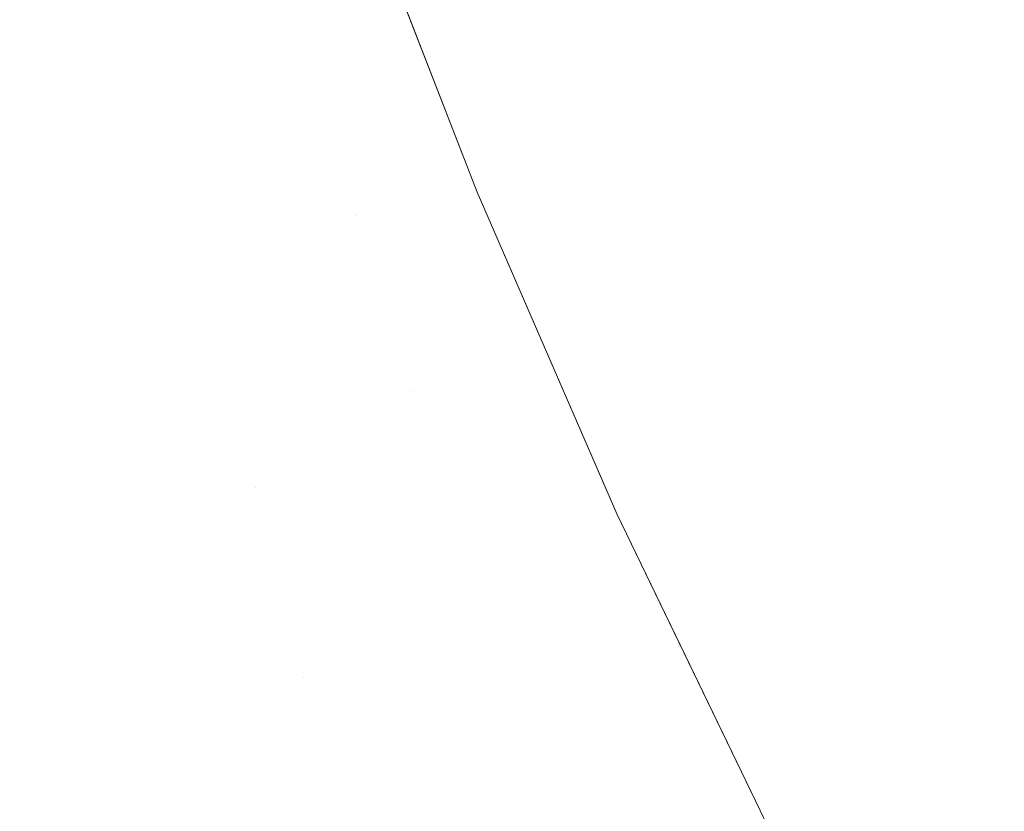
# Model space of a CAD drawing. Header units: centimetres. Extents: x -21.6 to 22.7, y 3.4 to 5.2.
# Tile 117 of 256: x -6.7031 to -6.6788, y 3.7963 to 3.8159. Entities that reach past the tile are written whole.
import ezdxf

# ---------------------------------------------------------------- set-up
doc = ezdxf.new("R2010")
doc.units = ezdxf.units.CM
doc.header["$LTSCALE"] = 2.54
doc.layers.add('Lucido design-1', color=7, linetype='Continuous')

# ---------------------------------------------------------------- blocks, each defined once
blk = doc.blocks.new('Gruppo-4-1')
at = {"color": 7, "linetype": 'Continuous', "lineweight": 9}
blk.add_3dface([(-21.503423, 5.100212, -1872.215514), (-21.503423, 3.500212, -1872.215514), (22.630348, 3.500212, -1872.215514), (22.630348, 5.100212, -1872.215514)], dxfattribs=at)
for points, invisible_edges in [([(-6.692328, 3.812521, -1872.920311), (-6.692397, 3.81248, -1872.921959), (-6.69548, 3.820539, -1872.921959), (-6.69541, 3.820576, -1872.920311)], 15), ([(-6.69541, 3.820576, -1872.920311), (-6.69536, 3.820602, -1872.918688), (-6.692279, 3.812549, -1872.918688), (-6.692328, 3.812521, -1872.920311)], 15), ([(-6.692251, 3.812566, -1872.917089), (-6.692279, 3.812549, -1872.918688), (-6.69536, 3.820602, -1872.918688), (-6.695331, 3.820617, -1872.917089)], 15), ([(-6.692251, 3.812566, -1872.917089), (-6.695331, 3.820617, -1872.917089), (-6.695036, 3.819833, -1872.915514)], 11), ([(-6.695303, 3.820631, -1872.713294), (-6.695246, 3.820661, -1872.711056), (-6.692168, 3.812615, -1872.711056), (-6.692223, 3.812582, -1872.713294)], 15), ([(-6.695036, 3.819833, -1872.715514), (-6.695303, 3.820631, -1872.713294), (-6.692223, 3.812582, -1872.713294)], 11), ([(-6.692073, 3.81267, -1872.7088), (-6.692168, 3.812615, -1872.711056), (-6.695246, 3.820661, -1872.711056), (-6.69515, 3.820711, -1872.7088)], 15), ([(-6.692073, 3.81267, -1872.7088), (-6.69515, 3.820711, -1872.7088), (-6.693524, 3.816774, -1872.706529)], 11), ([(-6.69274, 3.812279, -1872.927046), (-6.692903, 3.812184, -1872.928788), (-6.695997, 3.820269, -1872.928788), (-6.695831, 3.820356, -1872.927046)], 15), ([(-6.695831, 3.820356, -1872.927046), (-6.69569, 3.82043, -1872.925326), (-6.692602, 3.81236, -1872.925326), (-6.69274, 3.812279, -1872.927046)], 15), ([(-6.692488, 3.812427, -1872.923631), (-6.692602, 3.81236, -1872.925326), (-6.69569, 3.82043, -1872.925326), (-6.695574, 3.82049, -1872.923631)], 15), ([(-6.695574, 3.82049, -1872.923631), (-6.69548, 3.820539, -1872.921959), (-6.692397, 3.81248, -1872.921959), (-6.692488, 3.812427, -1872.923631)], 15), ([(-6.693092, 3.812073, -1872.930554), (-6.693307, 3.811947, -1872.932342), (-6.696409, 3.820054, -1872.932342), (-6.696189, 3.820169, -1872.930554)], 15), ([(-6.696189, 3.820169, -1872.930554), (-6.695997, 3.820269, -1872.928788), (-6.692903, 3.812184, -1872.928788), (-6.693092, 3.812073, -1872.930554)], 15), ([(-6.693551, 3.811804, -1872.934153), (-6.693824, 3.811644, -1872.935985), (-6.696937, 3.819779, -1872.935985), (-6.696658, 3.819924, -1872.934153)], 15), ([(-6.696658, 3.819924, -1872.934153), (-6.696409, 3.820054, -1872.932342), (-6.693307, 3.811947, -1872.932342), (-6.693551, 3.811804, -1872.934153)], 15), ([(-6.687815, 3.819935, -1872.676402), (-6.68629, 3.816062, -1872.676402), (-6.686996, 3.815648, -1872.678705), (-6.688529, 3.81954, -1872.678705)], 15), ([(-6.694127, 3.811466, -1872.937837), (-6.694462, 3.811269, -1872.939711), (-6.697588, 3.819439, -1872.939711), (-6.697246, 3.819617, -1872.937837)], 15), ([(-6.697246, 3.819617, -1872.937837), (-6.696937, 3.819779, -1872.935985), (-6.693824, 3.811644, -1872.935985), (-6.694127, 3.811466, -1872.937837)], 15), ([(-6.695036, 3.819833, -1872.915514), (-6.692225, 3.812578, -1872.915514), (-6.692251, 3.812566, -1872.917089)], 10), ([(-6.692225, 3.812578, -1872.915514), (-6.695036, 3.819833, -1872.915514), (-6.695036, 3.819833, -1872.715514), (-6.692225, 3.812578, -1872.715514)], 10), ([(-6.692223, 3.812582, -1872.713294), (-6.692225, 3.812578, -1872.715514), (-6.695036, 3.819833, -1872.715514)], 9), ([(-6.679528, 3.81537, -1872.662952), (-6.681089, 3.819113, -1872.662952), (-6.680064, 3.819714, -1872.660793), (-6.678515, 3.815999, -1872.660793)], 15), ([(-6.697963, 3.819243, -1872.941603), (-6.697588, 3.819439, -1872.939711), (-6.694462, 3.811269, -1872.939711), (-6.694829, 3.811054, -1872.941603)], 15), ([(-6.688529, 3.81954, -1872.678705), (-6.686996, 3.815648, -1872.678705), (-6.687656, 3.815261, -1872.681018), (-6.689195, 3.819171, -1872.681018)], 15), ([(-6.694829, 3.811054, -1872.941603), (-6.69523, 3.810819, -1872.943514), (-6.698372, 3.81903, -1872.943514), (-6.697963, 3.819243, -1872.941603)], 15), ([(-6.689195, 3.819171, -1872.681018), (-6.687656, 3.815261, -1872.681018), (-6.688269, 3.814902, -1872.683339), (-6.689815, 3.818828, -1872.683339)], 15), ([(-6.698817, 3.818797, -1872.945443), (-6.698372, 3.81903, -1872.943514), (-6.69523, 3.810819, -1872.943514), (-6.695666, 3.810563, -1872.945443)], 15), ([(-6.680498, 3.814768, -1872.665138), (-6.68207, 3.818538, -1872.665138), (-6.681089, 3.819113, -1872.662952), (-6.679528, 3.81537, -1872.662952)], 15), ([(-6.695666, 3.810563, -1872.945443), (-6.696138, 3.810286, -1872.947388), (-6.699299, 3.818546, -1872.947388), (-6.698817, 3.818797, -1872.945443)], 15), ([(-6.689815, 3.818828, -1872.683339), (-6.688269, 3.814902, -1872.683339), (-6.688836, 3.814569, -1872.685667), (-6.690388, 3.81851, -1872.685667)], 15), ([(-6.699819, 3.818275, -1872.949348), (-6.699299, 3.818546, -1872.947388), (-6.696138, 3.810286, -1872.947388), (-6.696648, 3.809987, -1872.949348)], 15), ([(-6.690388, 3.81851, -1872.685667), (-6.688836, 3.814569, -1872.685667), (-6.689358, 3.814263, -1872.687998), (-6.690915, 3.818218, -1872.687998)], 15), ([(-6.681423, 3.814194, -1872.66735), (-6.683005, 3.817989, -1872.66735), (-6.68207, 3.818538, -1872.665138), (-6.680498, 3.814768, -1872.665138)], 15), ([(-6.696648, 3.809987, -1872.949348), (-6.697196, 3.809666, -1872.951323), (-6.700378, 3.817983, -1872.951323), (-6.699819, 3.818275, -1872.949348)], 15), ([(-6.690915, 3.818218, -1872.687998), (-6.689358, 3.814263, -1872.687998), (-6.689834, 3.813984, -1872.690331), (-6.691397, 3.817952, -1872.690331)], 15), ([(-6.700978, 3.81767, -1872.953311), (-6.700378, 3.817983, -1872.951323), (-6.697196, 3.809666, -1872.951323), (-6.697784, 3.809321, -1872.953311)], 15), ([(-6.691397, 3.817952, -1872.690331), (-6.689834, 3.813984, -1872.690331), (-6.690265, 3.813731, -1872.692664), (-6.691832, 3.817711, -1872.692664)], 15), ([(-6.682303, 3.813647, -1872.669585), (-6.683896, 3.817467, -1872.669585), (-6.683005, 3.817989, -1872.66735), (-6.681423, 3.814194, -1872.66735)], 15), ([(-6.697784, 3.809321, -1872.953311), (-6.698412, 3.808952, -1872.955309), (-6.70162, 3.817335, -1872.955309), (-6.700978, 3.81767, -1872.953311)], 15), ([(-6.691832, 3.817711, -1872.692664), (-6.690265, 3.813731, -1872.692664), (-6.690652, 3.813504, -1872.694993), (-6.692223, 3.817494, -1872.694993)], 15), ([(-6.692223, 3.817494, -1872.694993), (-6.690652, 3.813504, -1872.694993), (-6.690995, 3.813303, -1872.697318), (-6.692569, 3.817302, -1872.697318)], 15), ([(-6.683138, 3.813129, -1872.67184), (-6.68474, 3.816972, -1872.67184), (-6.683896, 3.817467, -1872.669585), (-6.682303, 3.813647, -1872.669585)], 15), ([(-6.702304, 3.816978, -1872.957318), (-6.70162, 3.817335, -1872.955309), (-6.698412, 3.808952, -1872.955309), (-6.699083, 3.808559, -1872.957318)], 15), ([(-6.692569, 3.817302, -1872.697318), (-6.690995, 3.813303, -1872.697318), (-6.691294, 3.813127, -1872.699636), (-6.692872, 3.817135, -1872.699636)], 15), ([(-6.699083, 3.808559, -1872.957318), (-6.699797, 3.80814, -1872.959334), (-6.703033, 3.816597, -1872.959334), (-6.702304, 3.816978, -1872.957318)], 15), ([(-6.693132, 3.816991, -1872.701944), (-6.691551, 3.812977, -1872.701944), (-6.691766, 3.812851, -1872.704243), (-6.693349, 3.816871, -1872.704243)], 15), ([(-6.692872, 3.817135, -1872.699636), (-6.691294, 3.813127, -1872.699636), (-6.691551, 3.812977, -1872.701944), (-6.693132, 3.816991, -1872.701944)], 15), ([(-6.683928, 3.812639, -1872.674113), (-6.685538, 3.816503, -1872.674113), (-6.68474, 3.816972, -1872.67184), (-6.683138, 3.813129, -1872.67184)], 15), ([(-6.693349, 3.816871, -1872.704243), (-6.691766, 3.812851, -1872.704243), (-6.69194, 3.812749, -1872.706529), (-6.693524, 3.816774, -1872.706529)], 15), ([(-6.693524, 3.816774, -1872.706529), (-6.69194, 3.812749, -1872.706529), (-6.692073, 3.81267, -1872.7088)], 11), ([(-6.703806, 3.816194, -1872.961357), (-6.703033, 3.816597, -1872.959334), (-6.699797, 3.80814, -1872.959334), (-6.700555, 3.807696, -1872.961357)], 15), ([(-6.684671, 3.812178, -1872.676402), (-6.68629, 3.816062, -1872.676402), (-6.685538, 3.816503, -1872.674113), (-6.683928, 3.812639, -1872.674113)], 15), ([(-6.700555, 3.807696, -1872.961357), (-6.701358, 3.807225, -1872.963384), (-6.704626, 3.815766, -1872.963384), (-6.703806, 3.816194, -1872.961357)], 15), ([(-6.685369, 3.811745, -1872.678705), (-6.686996, 3.815648, -1872.678705), (-6.68629, 3.816062, -1872.676402), (-6.684671, 3.812178, -1872.676402)], 15), ([(-6.678515, 3.815999, -1872.660793), (-6.676873, 3.812275, -1872.660793), (-6.677874, 3.811618, -1872.662952), (-6.679528, 3.81537, -1872.662952)], 15), ([(-6.705493, 3.815313, -1872.965413), (-6.704626, 3.815766, -1872.963384), (-6.701358, 3.807225, -1872.963384), (-6.702208, 3.806726, -1872.965413)], 15), ([(-6.686021, 3.81134, -1872.681018), (-6.687656, 3.815261, -1872.681018), (-6.686996, 3.815648, -1872.678705), (-6.685369, 3.811745, -1872.678705)], 15), ([(-6.702208, 3.806726, -1872.965413), (-6.703105, 3.8062, -1872.967443), (-6.706409, 3.814835, -1872.967443), (-6.705493, 3.815313, -1872.965413)], 15), ([(-6.686627, 3.810964, -1872.683339), (-6.688269, 3.814902, -1872.683339), (-6.687656, 3.815261, -1872.681018), (-6.686021, 3.81134, -1872.681018)], 15), ([(-6.679528, 3.81537, -1872.662952), (-6.677874, 3.811618, -1872.662952), (-6.678832, 3.81099, -1872.665138), (-6.680498, 3.814768, -1872.665138)], 15), ([(-6.707373, 3.814332, -1872.96947), (-6.706409, 3.814835, -1872.967443), (-6.703105, 3.8062, -1872.967443), (-6.70405, 3.805646, -1872.96947)], 15), ([(-6.687188, 3.810616, -1872.685667), (-6.688836, 3.814569, -1872.685667), (-6.688269, 3.814902, -1872.683339), (-6.686627, 3.810964, -1872.683339)], 15), ([(-6.680498, 3.814768, -1872.665138), (-6.678832, 3.81099, -1872.665138), (-6.679746, 3.81039, -1872.66735), (-6.681423, 3.814194, -1872.66735)], 15), ([(-6.687704, 3.810296, -1872.687998), (-6.689358, 3.814263, -1872.687998), (-6.688836, 3.814569, -1872.685667), (-6.687188, 3.810616, -1872.685667)], 15), ([(-6.688175, 3.810003, -1872.690331), (-6.689834, 3.813984, -1872.690331), (-6.689358, 3.814263, -1872.687998), (-6.687704, 3.810296, -1872.687998)], 15), ([(-6.681423, 3.814194, -1872.66735), (-6.679746, 3.81039, -1872.66735), (-6.680616, 3.80982, -1872.669585), (-6.682303, 3.813647, -1872.669585)], 15), ([(-6.688601, 3.809739, -1872.692664), (-6.690265, 3.813731, -1872.692664), (-6.689834, 3.813984, -1872.690331), (-6.688175, 3.810003, -1872.690331)], 15), ([(-6.688983, 3.809502, -1872.694993), (-6.690652, 3.813504, -1872.694993), (-6.690265, 3.813731, -1872.692664), (-6.688601, 3.809739, -1872.692664)], 15), ([(-6.682303, 3.813647, -1872.669585), (-6.680616, 3.80982, -1872.669585), (-6.681441, 3.809279, -1872.67184), (-6.683138, 3.813129, -1872.67184)], 15), ([(-6.689618, 3.809108, -1872.699636), (-6.691294, 3.813127, -1872.699636), (-6.690995, 3.813303, -1872.697318), (-6.689322, 3.809291, -1872.697318)], 15), ([(-6.689322, 3.809291, -1872.697318), (-6.690995, 3.813303, -1872.697318), (-6.690652, 3.813504, -1872.694993), (-6.688983, 3.809502, -1872.694993)], 15), ([(-6.689872, 3.80895, -1872.701944), (-6.691551, 3.812977, -1872.701944), (-6.691294, 3.813127, -1872.699636), (-6.689618, 3.809108, -1872.699636)], 15), ([(-6.683138, 3.813129, -1872.67184), (-6.681441, 3.809279, -1872.67184), (-6.68222, 3.808767, -1872.674113), (-6.683928, 3.812639, -1872.674113)], 15), ([(-6.690256, 3.808711, -1872.706529), (-6.69194, 3.812749, -1872.706529), (-6.691766, 3.812851, -1872.704243), (-6.690085, 3.808818, -1872.704243)], 15), ([(-6.690085, 3.808818, -1872.704243), (-6.691766, 3.812851, -1872.704243), (-6.691551, 3.812977, -1872.701944), (-6.689872, 3.80895, -1872.701944)], 15), ([(-6.688777, 3.804466, -1872.917089), (-6.688805, 3.804448, -1872.918688), (-6.692279, 3.812549, -1872.918688), (-6.692251, 3.812566, -1872.917089)], 15), ([(-6.692251, 3.812566, -1872.917089), (-6.692225, 3.812578, -1872.915514), (-6.691856, 3.811626, -1872.915514)], 9), ([(-6.688777, 3.804466, -1872.917089), (-6.692251, 3.812566, -1872.917089), (-6.691856, 3.811626, -1872.915514)], 11), ([(-6.691856, 3.811626, -1872.715514), (-6.692225, 3.812578, -1872.715514), (-6.692223, 3.812582, -1872.713294)], 10), ([(-6.692225, 3.812578, -1872.715514), (-6.691856, 3.811626, -1872.715514), (-6.691856, 3.811626, -1872.915514), (-6.692225, 3.812578, -1872.915514)], 10), ([(-6.690537, 3.808537, -1872.713294), (-6.692223, 3.812582, -1872.713294), (-6.692168, 3.812615, -1872.711056), (-6.690482, 3.808572, -1872.711056)], 15), ([(-6.692223, 3.812582, -1872.713294), (-6.690537, 3.808537, -1872.713294), (-6.691856, 3.811626, -1872.715514)], 11), ([(-6.690482, 3.808572, -1872.711056), (-6.692168, 3.812615, -1872.711056), (-6.692073, 3.81267, -1872.7088), (-6.690389, 3.808629, -1872.7088)], 15), ([(-6.690389, 3.808629, -1872.7088), (-6.692073, 3.81267, -1872.7088), (-6.69194, 3.812749, -1872.706529), (-6.690256, 3.808711, -1872.706529)], 15), ([(-6.683928, 3.812639, -1872.674113), (-6.68222, 3.808767, -1872.674113), (-6.682955, 3.808285, -1872.676402), (-6.684671, 3.812178, -1872.676402)], 15), ([(-6.69274, 3.812279, -1872.927046), (-6.692602, 3.81236, -1872.925326), (-6.68912, 3.804241, -1872.925326), (-6.689255, 3.804153, -1872.927046)], 15), ([(-6.689009, 3.804314, -1872.923631), (-6.68912, 3.804241, -1872.925326), (-6.692602, 3.81236, -1872.925326), (-6.692488, 3.812427, -1872.923631)], 15), ([(-6.692488, 3.812427, -1872.923631), (-6.692397, 3.81248, -1872.921959), (-6.68892, 3.804372, -1872.921959), (-6.689009, 3.804314, -1872.923631)], 15), ([(-6.688852, 3.804417, -1872.920311), (-6.68892, 3.804372, -1872.921959), (-6.692397, 3.81248, -1872.921959), (-6.692328, 3.812521, -1872.920311)], 15), ([(-6.692328, 3.812521, -1872.920311), (-6.692279, 3.812549, -1872.918688), (-6.688805, 3.804448, -1872.918688), (-6.688852, 3.804417, -1872.920311)], 15), ([(-6.689598, 3.803927, -1872.930554), (-6.689809, 3.803789, -1872.932342), (-6.693307, 3.811947, -1872.932342), (-6.693092, 3.812073, -1872.930554)], 15), ([(-6.693092, 3.812073, -1872.930554), (-6.692903, 3.812184, -1872.928788), (-6.689414, 3.804048, -1872.928788), (-6.689598, 3.803927, -1872.930554)], 15), ([(-6.689255, 3.804153, -1872.927046), (-6.689414, 3.804048, -1872.928788), (-6.692903, 3.812184, -1872.928788), (-6.69274, 3.812279, -1872.927046)], 15), ([(-6.684671, 3.812178, -1872.676402), (-6.682955, 3.808285, -1872.676402), (-6.683644, 3.807833, -1872.678705), (-6.685369, 3.811745, -1872.678705)], 15), ([(-6.693551, 3.811804, -1872.934153), (-6.693307, 3.811947, -1872.932342), (-6.689809, 3.803789, -1872.932342), (-6.690047, 3.803633, -1872.934153)], 15), ([(-6.694127, 3.811466, -1872.937837), (-6.693824, 3.811644, -1872.935985), (-6.690313, 3.803458, -1872.935985), (-6.690609, 3.803264, -1872.937837)], 15), ([(-6.690047, 3.803633, -1872.934153), (-6.690313, 3.803458, -1872.935985), (-6.693824, 3.811644, -1872.935985), (-6.693551, 3.811804, -1872.934153)], 15), ([(-6.691856, 3.811626, -1872.915514), (-6.68841, 3.803686, -1872.915514), (-6.688777, 3.804466, -1872.917089)], 10), ([(-6.68841, 3.803686, -1872.915514), (-6.691856, 3.811626, -1872.915514), (-6.691856, 3.811626, -1872.715514), (-6.688754, 3.804478, -1872.715514)], 10), ([(-6.688754, 3.804478, -1872.715514), (-6.691856, 3.811626, -1872.715514), (-6.690537, 3.808537, -1872.713294)], 10), ([(-6.685369, 3.811745, -1872.678705), (-6.683644, 3.807833, -1872.678705), (-6.684289, 3.80741, -1872.681018), (-6.686021, 3.81134, -1872.681018)], 15), ([(-6.690609, 3.803264, -1872.937837), (-6.690936, 3.803049, -1872.939711), (-6.694462, 3.811269, -1872.939711), (-6.694127, 3.811466, -1872.937837)], 15), ([(-6.694829, 3.811054, -1872.941603), (-6.694462, 3.811269, -1872.939711), (-6.690936, 3.803049, -1872.939711), (-6.691295, 3.802814, -1872.941603)], 15), ([(-6.686021, 3.81134, -1872.681018), (-6.684289, 3.80741, -1872.681018), (-6.684888, 3.807017, -1872.683339), (-6.686627, 3.810964, -1872.683339)], 15), ([(-6.69351, 3.806692, -1872.943514), (-6.69523, 3.810819, -1872.943514), (-6.694829, 3.811054, -1872.941603)], 11), ([(-6.694829, 3.811054, -1872.941603), (-6.691295, 3.802814, -1872.941603), (-6.69351, 3.806692, -1872.943514)], 11), ([(-6.686627, 3.810964, -1872.683339), (-6.684888, 3.807017, -1872.683339), (-6.685442, 3.806654, -1872.685667), (-6.687188, 3.810616, -1872.685667)], 15), ([(-6.677973, 3.806582, -1872.66735), (-6.679746, 3.81039, -1872.66735), (-6.678832, 3.81099, -1872.665138), (-6.67707, 3.807207, -1872.665138)], 15), ([(-6.693941, 3.806425, -1872.945443), (-6.695666, 3.810563, -1872.945443), (-6.69523, 3.810819, -1872.943514), (-6.69351, 3.806692, -1872.943514)], 15), ([(-6.687188, 3.810616, -1872.685667), (-6.685442, 3.806654, -1872.685667), (-6.685951, 3.80632, -1872.687998), (-6.687704, 3.810296, -1872.687998)], 15), ([(-6.694408, 3.806135, -1872.947388), (-6.696138, 3.810286, -1872.947388), (-6.695666, 3.810563, -1872.945443), (-6.693941, 3.806425, -1872.945443)], 15), ([(-6.678831, 3.805988, -1872.669585), (-6.680616, 3.80982, -1872.669585), (-6.679746, 3.81039, -1872.66735), (-6.677973, 3.806582, -1872.66735)], 15), ([(-6.694912, 3.805822, -1872.949348), (-6.696648, 3.809987, -1872.949348), (-6.696138, 3.810286, -1872.947388), (-6.694408, 3.806135, -1872.947388)], 15), ([(-6.687704, 3.810296, -1872.687998), (-6.685951, 3.80632, -1872.687998), (-6.686416, 3.806015, -1872.690331), (-6.688175, 3.810003, -1872.690331)], 15), ([(-6.695454, 3.805486, -1872.951323), (-6.697196, 3.809666, -1872.951323), (-6.696648, 3.809987, -1872.949348), (-6.694912, 3.805822, -1872.949348)], 15), ([(-6.688175, 3.810003, -1872.690331), (-6.686416, 3.806015, -1872.690331), (-6.686837, 3.805738, -1872.692664), (-6.688601, 3.809739, -1872.692664)], 15), ([(-6.696035, 3.805125, -1872.953311), (-6.697784, 3.809321, -1872.953311), (-6.697196, 3.809666, -1872.951323), (-6.695454, 3.805486, -1872.951323)], 15), ([(-6.688601, 3.809739, -1872.692664), (-6.686837, 3.805738, -1872.692664), (-6.687215, 3.805491, -1872.694993), (-6.688983, 3.809502, -1872.694993)], 15), ([(-6.679645, 3.805424, -1872.67184), (-6.681441, 3.809279, -1872.67184), (-6.680616, 3.80982, -1872.669585), (-6.678831, 3.805988, -1872.669585)], 15), ([(-6.688983, 3.809502, -1872.694993), (-6.687215, 3.805491, -1872.694993), (-6.68755, 3.805271, -1872.697318), (-6.689322, 3.809291, -1872.697318)], 15), ([(-6.696656, 3.80474, -1872.955309), (-6.698412, 3.808952, -1872.955309), (-6.697784, 3.809321, -1872.953311), (-6.696035, 3.805125, -1872.953311)], 15), ([(-6.689322, 3.809291, -1872.697318), (-6.68755, 3.805271, -1872.697318), (-6.687842, 3.805079, -1872.699636), (-6.689618, 3.809108, -1872.699636)], 15), ([(-6.680415, 3.804891, -1872.674113), (-6.68222, 3.808767, -1872.674113), (-6.681441, 3.809279, -1872.67184), (-6.679645, 3.805424, -1872.67184)], 15), ([(-6.697319, 3.804328, -1872.957318), (-6.699083, 3.808559, -1872.957318), (-6.698412, 3.808952, -1872.955309), (-6.696656, 3.80474, -1872.955309)], 15), ([(-6.689872, 3.80895, -1872.701944), (-6.688093, 3.804915, -1872.701944), (-6.688303, 3.804777, -1872.704243), (-6.690085, 3.808818, -1872.704243)], 15), ([(-6.689618, 3.809108, -1872.699636), (-6.687842, 3.805079, -1872.699636), (-6.688093, 3.804915, -1872.701944), (-6.689872, 3.80895, -1872.701944)], 15), ([(-6.690256, 3.808711, -1872.706529), (-6.688473, 3.804666, -1872.706529), (-6.688603, 3.80458, -1872.7088), (-6.690389, 3.808629, -1872.7088)], 15), ([(-6.690085, 3.808818, -1872.704243), (-6.688303, 3.804777, -1872.704243), (-6.688473, 3.804666, -1872.706529), (-6.690256, 3.808711, -1872.706529)], 15), ([(-6.68114, 3.804388, -1872.676402), (-6.682955, 3.808285, -1872.676402), (-6.68222, 3.808767, -1872.674113), (-6.680415, 3.804891, -1872.674113)], 15), ([(-6.699797, 3.80814, -1872.959334), (-6.699083, 3.808559, -1872.957318), (-6.697319, 3.804328, -1872.957318)], 11), ([(-6.690482, 3.808572, -1872.711056), (-6.688695, 3.80452, -1872.711056), (-6.68875, 3.804484, -1872.713294), (-6.690537, 3.808537, -1872.713294)], 15), ([(-6.690537, 3.808537, -1872.713294), (-6.68875, 3.804484, -1872.713294), (-6.688754, 3.804478, -1872.715514)], 11), ([(-6.690389, 3.808629, -1872.7088), (-6.688603, 3.80458, -1872.7088), (-6.688695, 3.80452, -1872.711056), (-6.690482, 3.808572, -1872.711056)], 15), ([(-6.68182, 3.803917, -1872.678705), (-6.683644, 3.807833, -1872.678705), (-6.682955, 3.808285, -1872.676402), (-6.68114, 3.804388, -1872.676402)], 15), ([(-6.700555, 3.807696, -1872.961357), (-6.699797, 3.80814, -1872.959334), (-6.696147, 3.799631, -1872.959334), (-6.696888, 3.799145, -1872.961357)], 15), ([(-6.696147, 3.799631, -1872.959334), (-6.699797, 3.80814, -1872.959334), (-6.697319, 3.804328, -1872.957318)], 11), ([(-6.682456, 3.803476, -1872.681018), (-6.684289, 3.80741, -1872.681018), (-6.683644, 3.807833, -1872.678705), (-6.68182, 3.803917, -1872.678705)], 15), ([(-6.696888, 3.799145, -1872.961357), (-6.697672, 3.798631, -1872.963384), (-6.701358, 3.807225, -1872.963384), (-6.700555, 3.807696, -1872.961357)], 15), ([(-6.702208, 3.806726, -1872.965413), (-6.701358, 3.807225, -1872.963384), (-6.697672, 3.798631, -1872.963384), (-6.698502, 3.798086, -1872.965413)], 15), ([(-6.683047, 3.803067, -1872.683339), (-6.684888, 3.807017, -1872.683339), (-6.684289, 3.80741, -1872.681018), (-6.682456, 3.803476, -1872.681018)], 15), ([(-6.683594, 3.802688, -1872.685667), (-6.685442, 3.806654, -1872.685667), (-6.684888, 3.807017, -1872.683339), (-6.683047, 3.803067, -1872.683339)], 15), ([(-6.698502, 3.798086, -1872.965413), (-6.699378, 3.797512, -1872.967443), (-6.703105, 3.8062, -1872.967443), (-6.702208, 3.806726, -1872.965413)], 15), ([(-6.69351, 3.806692, -1872.943514), (-6.691687, 3.802557, -1872.943514), (-6.692113, 3.802278, -1872.945443), (-6.693941, 3.806425, -1872.945443)], 15), ([(-6.691295, 3.802814, -1872.941603), (-6.691687, 3.802557, -1872.943514), (-6.69351, 3.806692, -1872.943514)], 11), ([(-6.684097, 3.802339, -1872.687998), (-6.685951, 3.80632, -1872.687998), (-6.685442, 3.806654, -1872.685667), (-6.683594, 3.802688, -1872.685667)], 15), ([(-6.693941, 3.806425, -1872.945443), (-6.692113, 3.802278, -1872.945443), (-6.692574, 3.801975, -1872.947388), (-6.694408, 3.806135, -1872.947388)], 15), ([(-6.684556, 3.802021, -1872.690331), (-6.686416, 3.806015, -1872.690331), (-6.685951, 3.80632, -1872.687998), (-6.684097, 3.802339, -1872.687998)], 15), ([(-6.70405, 3.805646, -1872.96947), (-6.703105, 3.8062, -1872.967443), (-6.699378, 3.797512, -1872.967443), (-6.700301, 3.796906, -1872.96947)], 15), ([(-6.694408, 3.806135, -1872.947388), (-6.692574, 3.801975, -1872.947388), (-6.693072, 3.801649, -1872.949348), (-6.694912, 3.805822, -1872.949348)], 15), ([(-6.684972, 3.801733, -1872.692664), (-6.686837, 3.805738, -1872.692664), (-6.686416, 3.806015, -1872.690331), (-6.684556, 3.802021, -1872.690331)], 15), ([(-6.694912, 3.805822, -1872.949348), (-6.693072, 3.801649, -1872.949348), (-6.693607, 3.801298, -1872.951323), (-6.695454, 3.805486, -1872.951323)], 15), ([(-6.678831, 3.805988, -1872.669585), (-6.676947, 3.802156, -1872.669585), (-6.677749, 3.801569, -1872.67184), (-6.679645, 3.805424, -1872.67184)], 15), ([(-6.700301, 3.796906, -1872.96947), (-6.701273, 3.796269, -1872.971493), (-6.705044, 3.805062, -1872.971493), (-6.70405, 3.805646, -1872.96947)], 15), ([(-6.685345, 3.801475, -1872.694993), (-6.687215, 3.805491, -1872.694993), (-6.686837, 3.805738, -1872.692664), (-6.684972, 3.801733, -1872.692664)], 15), ([(-6.695454, 3.805486, -1872.951323), (-6.693607, 3.801298, -1872.951323), (-6.694181, 3.800921, -1872.953311), (-6.696035, 3.805125, -1872.953311)], 15), ([(-6.685964, 3.801046, -1872.699636), (-6.687842, 3.805079, -1872.699636), (-6.68755, 3.805271, -1872.697318), (-6.685675, 3.801246, -1872.697318)], 15), ([(-6.685675, 3.801246, -1872.697318), (-6.68755, 3.805271, -1872.697318), (-6.687215, 3.805491, -1872.694993), (-6.685345, 3.801475, -1872.694993)], 15), ([(-6.679645, 3.805424, -1872.67184), (-6.677749, 3.801569, -1872.67184), (-6.678508, 3.801014, -1872.674113), (-6.680415, 3.804891, -1872.674113)], 15), ([(-6.706089, 3.80445, -1872.973508), (-6.705044, 3.805062, -1872.971493), (-6.701273, 3.796269, -1872.971493), (-6.702293, 3.7956, -1872.973508)], 15), ([(-6.696035, 3.805125, -1872.953311), (-6.694181, 3.800921, -1872.953311), (-6.694795, 3.800518, -1872.955309), (-6.696656, 3.80474, -1872.955309)], 15), ([(-6.686211, 3.800875, -1872.701944), (-6.688093, 3.804915, -1872.701944), (-6.687842, 3.805079, -1872.699636), (-6.685964, 3.801046, -1872.699636)], 15), ([(-6.686418, 3.800731, -1872.704243), (-6.688303, 3.804777, -1872.704243), (-6.688093, 3.804915, -1872.701944), (-6.686211, 3.800875, -1872.701944)], 15), ([(-6.680415, 3.804891, -1872.674113), (-6.678508, 3.801014, -1872.674113), (-6.679224, 3.800491, -1872.676402), (-6.68114, 3.804388, -1872.676402)], 15), ([(-6.696656, 3.80474, -1872.955309), (-6.694795, 3.800518, -1872.955309), (-6.69545, 3.800088, -1872.957318), (-6.697319, 3.804328, -1872.957318)], 15), ([(-6.686806, 3.800463, -1872.711056), (-6.688695, 3.80452, -1872.711056), (-6.688603, 3.80458, -1872.7088), (-6.686715, 3.800526, -1872.7088)], 15), ([(-6.686715, 3.800526, -1872.7088), (-6.688603, 3.80458, -1872.7088), (-6.688473, 3.804666, -1872.706529), (-6.686586, 3.800615, -1872.706529)], 15), ([(-6.686586, 3.800615, -1872.706529), (-6.688473, 3.804666, -1872.706529), (-6.688303, 3.804777, -1872.704243), (-6.686418, 3.800731, -1872.704243)], 15), ([(-6.702293, 3.7956, -1872.973508), (-6.703362, 3.794898, -1872.975514), (-6.707184, 3.803808, -1872.975514), (-6.706089, 3.80445, -1872.973508)], 15), ([(-6.697319, 3.804328, -1872.957318), (-6.69545, 3.800088, -1872.957318), (-6.696147, 3.799631, -1872.959334)], 11), ([(-6.687225, 3.800172, -1872.925326), (-6.68912, 3.804241, -1872.925326), (-6.689009, 3.804314, -1872.923631), (-6.687115, 3.800249, -1872.923631)], 15), ([(-6.687115, 3.800249, -1872.923631), (-6.689009, 3.804314, -1872.923631), (-6.68892, 3.804372, -1872.921959), (-6.687027, 3.80031, -1872.921959)], 15), ([(-6.687027, 3.80031, -1872.921959), (-6.68892, 3.804372, -1872.921959), (-6.688852, 3.804417, -1872.920311), (-6.68696, 3.800356, -1872.920311)], 15), ([(-6.68696, 3.800356, -1872.920311), (-6.688852, 3.804417, -1872.920311), (-6.688805, 3.804448, -1872.918688), (-6.686914, 3.800388, -1872.918688)], 15), ([(-6.686914, 3.800388, -1872.918688), (-6.688805, 3.804448, -1872.918688), (-6.688777, 3.804466, -1872.917089), (-6.686886, 3.800407, -1872.917089)], 15), ([(-6.686886, 3.800407, -1872.917089), (-6.688777, 3.804466, -1872.917089), (-6.68841, 3.803686, -1872.915514)], 11), ([(-6.68841, 3.803686, -1872.715514), (-6.688754, 3.804478, -1872.715514), (-6.68875, 3.804484, -1872.713294)], 10), ([(-6.688754, 3.804478, -1872.715514), (-6.68841, 3.803686, -1872.715514), (-6.68841, 3.803686, -1872.915514)], 10), ([(-6.68686, 3.800426, -1872.713294), (-6.68875, 3.804484, -1872.713294), (-6.688695, 3.80452, -1872.711056), (-6.686806, 3.800463, -1872.711056)], 15), ([(-6.68875, 3.804484, -1872.713294), (-6.68686, 3.800426, -1872.713294), (-6.68841, 3.803686, -1872.715514)], 11), ([(-6.68114, 3.804388, -1872.676402), (-6.679224, 3.800491, -1872.676402), (-6.679895, 3.8, -1872.678705), (-6.68182, 3.803917, -1872.678705)], 15), ([(-6.687515, 3.799972, -1872.928788), (-6.689414, 3.804048, -1872.928788), (-6.689255, 3.804153, -1872.927046), (-6.687358, 3.80008, -1872.927046)], 15), ([(-6.687358, 3.80008, -1872.927046), (-6.689255, 3.804153, -1872.927046), (-6.68912, 3.804241, -1872.925326), (-6.687225, 3.800172, -1872.925326)], 15), ([(-6.687905, 3.799702, -1872.932342), (-6.689809, 3.803789, -1872.932342), (-6.689598, 3.803927, -1872.930554), (-6.687697, 3.799846, -1872.930554)], 15), ([(-6.687697, 3.799846, -1872.930554), (-6.689598, 3.803927, -1872.930554), (-6.689414, 3.804048, -1872.928788), (-6.687515, 3.799972, -1872.928788)], 15), ([(-6.68182, 3.803917, -1872.678705), (-6.679895, 3.8, -1872.678705), (-6.680522, 3.799542, -1872.681018), (-6.682456, 3.803476, -1872.681018)], 15), ([(-6.688403, 3.799357, -1872.935985), (-6.690313, 3.803458, -1872.935985), (-6.690047, 3.803633, -1872.934153), (-6.68814, 3.799539, -1872.934153)], 15), ([(-6.68814, 3.799539, -1872.934153), (-6.690047, 3.803633, -1872.934153), (-6.689809, 3.803789, -1872.932342), (-6.687905, 3.799702, -1872.932342)], 15), ([(-6.68841, 3.803686, -1872.915514), (-6.68684, 3.800431, -1872.915514), (-6.686886, 3.800407, -1872.917089)], 10), ([(-6.684875, 3.796357, -1872.915514), (-6.68684, 3.800431, -1872.915514), (-6.68841, 3.803686, -1872.715514), (-6.684875, 3.796357, -1872.715514)], 10), ([(-6.68684, 3.800431, -1872.915514), (-6.68841, 3.803686, -1872.915514), (-6.68841, 3.803686, -1872.715514)], 10), ([(-6.684875, 3.796357, -1872.715514), (-6.68841, 3.803686, -1872.715514), (-6.68686, 3.800426, -1872.713294)], 10), ([(-6.688695, 3.799154, -1872.937837), (-6.690609, 3.803264, -1872.937837), (-6.690313, 3.803458, -1872.935985), (-6.688403, 3.799357, -1872.935985)], 15), ([(-6.682456, 3.803476, -1872.681018), (-6.680522, 3.799542, -1872.681018), (-6.681105, 3.799116, -1872.683339), (-6.683047, 3.803067, -1872.683339)], 15), ([(-6.689018, 3.798931, -1872.939711), (-6.690936, 3.803049, -1872.939711), (-6.690609, 3.803264, -1872.937837), (-6.688695, 3.799154, -1872.937837)], 15), ([(-6.689372, 3.798685, -1872.941603), (-6.691295, 3.802814, -1872.941603), (-6.690936, 3.803049, -1872.939711), (-6.689018, 3.798931, -1872.939711)], 15), ([(-6.683047, 3.803067, -1872.683339), (-6.681105, 3.799116, -1872.683339), (-6.681644, 3.798721, -1872.685667), (-6.683594, 3.802688, -1872.685667)], 15), ([(-6.689759, 3.798417, -1872.943514), (-6.691687, 3.802557, -1872.943514), (-6.691295, 3.802814, -1872.941603), (-6.689372, 3.798685, -1872.941603)], 15), ([(-6.683594, 3.802688, -1872.685667), (-6.681644, 3.798721, -1872.685667), (-6.68214, 3.798359, -1872.687998), (-6.684097, 3.802339, -1872.687998)], 15), ([(-6.690179, 3.798126, -1872.945443), (-6.692113, 3.802278, -1872.945443), (-6.691687, 3.802557, -1872.943514), (-6.689759, 3.798417, -1872.943514)], 15), ([(-6.690634, 3.797811, -1872.947388), (-6.692574, 3.801975, -1872.947388), (-6.692113, 3.802278, -1872.945443), (-6.690179, 3.798126, -1872.945443)], 15), ([(-6.684097, 3.802339, -1872.687998), (-6.68214, 3.798359, -1872.687998), (-6.682593, 3.798028, -1872.690331), (-6.684556, 3.802021, -1872.690331)], 15), ([(-6.691125, 3.79747, -1872.949348), (-6.693072, 3.801649, -1872.949348), (-6.692574, 3.801975, -1872.947388), (-6.690634, 3.797811, -1872.947388)], 15), ([(-6.684556, 3.802021, -1872.690331), (-6.682593, 3.798028, -1872.690331), (-6.683002, 3.797728, -1872.692664), (-6.684972, 3.801733, -1872.692664)], 15), ([(-6.691654, 3.797104, -1872.951323), (-6.693607, 3.801298, -1872.951323), (-6.693072, 3.801649, -1872.949348), (-6.691125, 3.79747, -1872.949348)], 15), ([(-6.684972, 3.801733, -1872.692664), (-6.683002, 3.797728, -1872.692664), (-6.68337, 3.79746, -1872.694993), (-6.685345, 3.801475, -1872.694993)], 15), ([(-6.685345, 3.801475, -1872.694993), (-6.68337, 3.79746, -1872.694993), (-6.683696, 3.797221, -1872.697318), (-6.685675, 3.801246, -1872.697318)], 15), ([(-6.69222, 3.796712, -1872.953311), (-6.694181, 3.800921, -1872.953311), (-6.693607, 3.801298, -1872.951323), (-6.691654, 3.797104, -1872.951323)], 15), ([(-6.685675, 3.801246, -1872.697318), (-6.683696, 3.797221, -1872.697318), (-6.683981, 3.797013, -1872.699636), (-6.685964, 3.801046, -1872.699636)], 15), ([(-6.692826, 3.796292, -1872.955309), (-6.694795, 3.800518, -1872.955309), (-6.694181, 3.800921, -1872.953311), (-6.69222, 3.796712, -1872.953311)], 15), ([(-6.685964, 3.801046, -1872.699636), (-6.683981, 3.797013, -1872.699636), (-6.684225, 3.796835, -1872.701944), (-6.686211, 3.800875, -1872.701944)], 15), ([(-6.677204, 3.796598, -1872.676402), (-6.679224, 3.800491, -1872.676402), (-6.678508, 3.801014, -1872.674113), (-6.6765, 3.797141, -1872.674113)], 15), ([(-6.686418, 3.800731, -1872.704243), (-6.684429, 3.796685, -1872.704243), (-6.684594, 3.796564, -1872.706529), (-6.686586, 3.800615, -1872.706529)], 15), ([(-6.686211, 3.800875, -1872.701944), (-6.684225, 3.796835, -1872.701944), (-6.684429, 3.796685, -1872.704243), (-6.686418, 3.800731, -1872.704243)], 15), ([(-6.693473, 3.795844, -1872.957318), (-6.69545, 3.800088, -1872.957318), (-6.694795, 3.800518, -1872.955309), (-6.692826, 3.796292, -1872.955309)], 15), ([(-6.686886, 3.800407, -1872.917089), (-6.68684, 3.800431, -1872.915514), (-6.684875, 3.796357, -1872.915514)], 9), ([(-6.686806, 3.800463, -1872.711056), (-6.684811, 3.796406, -1872.711056), (-6.684864, 3.796367, -1872.713294), (-6.68686, 3.800426, -1872.713294)], 15), ([(-6.68686, 3.800426, -1872.713294), (-6.684864, 3.796367, -1872.713294), (-6.684875, 3.796357, -1872.715514)], 11), ([(-6.686715, 3.800526, -1872.7088), (-6.684721, 3.796472, -1872.7088), (-6.684811, 3.796406, -1872.711056), (-6.686806, 3.800463, -1872.711056)], 15), ([(-6.686586, 3.800615, -1872.706529), (-6.684594, 3.796564, -1872.706529), (-6.684721, 3.796472, -1872.7088), (-6.686715, 3.800526, -1872.7088)], 15), ([(-6.677865, 3.796088, -1872.678705), (-6.679895, 3.8, -1872.678705), (-6.679224, 3.800491, -1872.676402), (-6.677204, 3.796598, -1872.676402)], 15), ([(-6.687225, 3.800172, -1872.925326), (-6.685224, 3.796104, -1872.925326), (-6.685356, 3.796008, -1872.927046), (-6.687358, 3.80008, -1872.927046)], 15), ([(-6.687115, 3.800249, -1872.923631), (-6.685116, 3.796183, -1872.923631), (-6.685224, 3.796104, -1872.925326), (-6.687225, 3.800172, -1872.925326)], 15), ([(-6.687027, 3.80031, -1872.921959), (-6.685029, 3.796246, -1872.921959), (-6.685116, 3.796183, -1872.923631), (-6.687115, 3.800249, -1872.923631)], 15), ([(-6.68696, 3.800356, -1872.920311), (-6.684963, 3.796295, -1872.920311), (-6.685029, 3.796246, -1872.921959), (-6.687027, 3.80031, -1872.921959)], 15), ([(-6.686914, 3.800388, -1872.918688), (-6.684917, 3.796328, -1872.918688), (-6.684963, 3.796295, -1872.920311), (-6.68696, 3.800356, -1872.920311)], 15), ([(-6.686886, 3.800407, -1872.917089), (-6.68489, 3.796348, -1872.917089), (-6.684917, 3.796328, -1872.918688), (-6.686914, 3.800388, -1872.918688)], 15), ([(-6.684875, 3.796357, -1872.915514), (-6.68489, 3.796348, -1872.917089), (-6.686886, 3.800407, -1872.917089)], 11), ([(-6.694161, 3.795367, -1872.959334), (-6.696147, 3.799631, -1872.959334), (-6.69545, 3.800088, -1872.957318), (-6.693473, 3.795844, -1872.957318)], 15), ([(-6.687515, 3.799972, -1872.928788), (-6.68551, 3.795895, -1872.928788), (-6.68569, 3.795764, -1872.930554), (-6.687697, 3.799846, -1872.930554)], 15), ([(-6.687358, 3.80008, -1872.927046), (-6.685356, 3.796008, -1872.927046), (-6.68551, 3.795895, -1872.928788), (-6.687515, 3.799972, -1872.928788)], 15), ([(-6.678483, 3.795612, -1872.681018), (-6.680522, 3.799542, -1872.681018), (-6.679895, 3.8, -1872.678705), (-6.677865, 3.796088, -1872.678705)], 15), ([(-6.687905, 3.799702, -1872.932342), (-6.685895, 3.795614, -1872.932342), (-6.686126, 3.795444, -1872.934153), (-6.68814, 3.799539, -1872.934153)], 15), ([(-6.687697, 3.799846, -1872.930554), (-6.68569, 3.795764, -1872.930554), (-6.685895, 3.795614, -1872.932342), (-6.687905, 3.799702, -1872.932342)], 15), ([(-6.694892, 3.794861, -1872.961357), (-6.696888, 3.799145, -1872.961357), (-6.696147, 3.799631, -1872.959334), (-6.694161, 3.795367, -1872.959334)], 15), ([(-6.68814, 3.799539, -1872.934153), (-6.686126, 3.795444, -1872.934153), (-6.686386, 3.795255, -1872.935985), (-6.688403, 3.799357, -1872.935985)], 15), ([(-6.679057, 3.795169, -1872.683339), (-6.681105, 3.799116, -1872.683339), (-6.680522, 3.799542, -1872.681018), (-6.678483, 3.795612, -1872.681018)], 15), ([(-6.688403, 3.799357, -1872.935985), (-6.686386, 3.795255, -1872.935985), (-6.686674, 3.795044, -1872.937837), (-6.688695, 3.799154, -1872.937837)], 15), ([(-6.695666, 3.794324, -1872.963384), (-6.697672, 3.798631, -1872.963384), (-6.696888, 3.799145, -1872.961357), (-6.694892, 3.794861, -1872.961357)], 15), ([(-6.688695, 3.799154, -1872.937837), (-6.686674, 3.795044, -1872.937837), (-6.686992, 3.794811, -1872.939711), (-6.689018, 3.798931, -1872.939711)], 15), ([(-6.679589, 3.794759, -1872.685667), (-6.681644, 3.798721, -1872.685667), (-6.681105, 3.799116, -1872.683339), (-6.679057, 3.795169, -1872.683339)], 15), ([(-6.689018, 3.798931, -1872.939711), (-6.686992, 3.794811, -1872.939711), (-6.687342, 3.794556, -1872.941603), (-6.689372, 3.798685, -1872.941603)], 15), ([(-6.680077, 3.794383, -1872.687998), (-6.68214, 3.798359, -1872.687998), (-6.681644, 3.798721, -1872.685667), (-6.679589, 3.794759, -1872.685667)], 15), ([(-6.696486, 3.793757, -1872.965413), (-6.698502, 3.798086, -1872.965413), (-6.697672, 3.798631, -1872.963384), (-6.695666, 3.794324, -1872.963384)], 15), ([(-6.689372, 3.798685, -1872.941603), (-6.687342, 3.794556, -1872.941603), (-6.687723, 3.794277, -1872.943514), (-6.689759, 3.798417, -1872.943514)], 15), ([(-6.689759, 3.798417, -1872.943514), (-6.687723, 3.794277, -1872.943514), (-6.688137, 3.793974, -1872.945443), (-6.690179, 3.798126, -1872.945443)], 15), ([(-6.680523, 3.794039, -1872.690331), (-6.682593, 3.798028, -1872.690331), (-6.68214, 3.798359, -1872.687998), (-6.680077, 3.794383, -1872.687998)], 15), ([(-6.69735, 3.793158, -1872.967443), (-6.699378, 3.797512, -1872.967443), (-6.698502, 3.798086, -1872.965413), (-6.696486, 3.793757, -1872.965413)], 15), ([(-6.690179, 3.798126, -1872.945443), (-6.688137, 3.793974, -1872.945443), (-6.688586, 3.793646, -1872.947388), (-6.690634, 3.797811, -1872.947388)], 15), ([(-6.680927, 3.793727, -1872.692664), (-6.683002, 3.797728, -1872.692664), (-6.682593, 3.798028, -1872.690331), (-6.680523, 3.794039, -1872.690331)], 15), ([(-6.690634, 3.797811, -1872.947388), (-6.688586, 3.793646, -1872.947388), (-6.689071, 3.793292, -1872.949348), (-6.691125, 3.79747, -1872.949348)], 15), ([(-6.698262, 3.792527, -1872.96947), (-6.700301, 3.796906, -1872.96947), (-6.699378, 3.797512, -1872.967443), (-6.69735, 3.793158, -1872.967443)], 15), ([(-6.681289, 3.793448, -1872.694993), (-6.68337, 3.79746, -1872.694993), (-6.683002, 3.797728, -1872.692664), (-6.680927, 3.793727, -1872.692664)], 15), ([(-6.691125, 3.79747, -1872.949348), (-6.689071, 3.793292, -1872.949348), (-6.689592, 3.792911, -1872.951323), (-6.691654, 3.797104, -1872.951323)], 15), ([(-6.68161, 3.793201, -1872.697318), (-6.683696, 3.797221, -1872.697318), (-6.68337, 3.79746, -1872.694993), (-6.681289, 3.793448, -1872.694993)], 15), ([(-6.691654, 3.797104, -1872.951323), (-6.689592, 3.792911, -1872.951323), (-6.690151, 3.792502, -1872.953311), (-6.69222, 3.796712, -1872.953311)], 15), ([(-6.682131, 3.792799, -1872.701944), (-6.684225, 3.796835, -1872.701944), (-6.683981, 3.797013, -1872.699636), (-6.681891, 3.792984, -1872.699636)], 15), ([(-6.681891, 3.792984, -1872.699636), (-6.683981, 3.797013, -1872.699636), (-6.683696, 3.797221, -1872.697318), (-6.68161, 3.793201, -1872.697318)], 15), ([(-6.69922, 3.791862, -1872.971493), (-6.701273, 3.796269, -1872.971493), (-6.700301, 3.796906, -1872.96947), (-6.698262, 3.792527, -1872.96947)], 15), ([(-6.684429, 3.796685, -1872.704243), (-6.684225, 3.796835, -1872.701944), (-6.682131, 3.792799, -1872.701944), (-6.682333, 3.792644, -1872.704243)], 15), ([(-6.69222, 3.796712, -1872.953311), (-6.690151, 3.792502, -1872.953311), (-6.690748, 3.792065, -1872.955309), (-6.692826, 3.796292, -1872.955309)], 15), ([(-6.684721, 3.796472, -1872.7088), (-6.684594, 3.796564, -1872.706529), (-6.682495, 3.792518, -1872.706529), (-6.682621, 3.792422, -1872.7088)], 15), ([(-6.682333, 3.792644, -1872.704243), (-6.682495, 3.792518, -1872.706529), (-6.684594, 3.796564, -1872.706529), (-6.684429, 3.796685, -1872.704243)], 15), ([(-6.684917, 3.796328, -1872.918688), (-6.68489, 3.796348, -1872.917089), (-6.684875, 3.796357, -1872.915514), (-6.684717, 3.796028, -1872.915514)], 11), ([(-6.684717, 3.796028, -1872.715514), (-6.684875, 3.796357, -1872.715514), (-6.684864, 3.796367, -1872.713294)], 10), ([(-6.684875, 3.796357, -1872.715514), (-6.684717, 3.796028, -1872.715514), (-6.684717, 3.796028, -1872.915514), (-6.684875, 3.796357, -1872.915514)], 10), ([(-6.684864, 3.796367, -1872.713294), (-6.684811, 3.796406, -1872.711056), (-6.682709, 3.792354, -1872.711056), (-6.682761, 3.792313, -1872.713294)], 15), ([(-6.684717, 3.796028, -1872.715514), (-6.684864, 3.796367, -1872.713294), (-6.682761, 3.792313, -1872.713294)], 11), ([(-6.682621, 3.792422, -1872.7088), (-6.682709, 3.792354, -1872.711056), (-6.684811, 3.796406, -1872.711056), (-6.684721, 3.796472, -1872.7088)], 15)]:
    blk.add_3dface(points, dxfattribs=dict(at, invisible_edges=invisible_edges))
blk = doc.blocks.new('Gruppo-5-1')
at = {"color": 7}
blk.add_blockref('Gruppo-4-1', (0, 0), dxfattribs=at)

msp = doc.modelspace()

# ---------------------------------------------------------------- block references
at = {"layer": 'Lucido design-1', "color": 7}
msp.add_blockref('Gruppo-5-1', (0, 0), dxfattribs=at)

doc.saveas('drawing.dxf')
